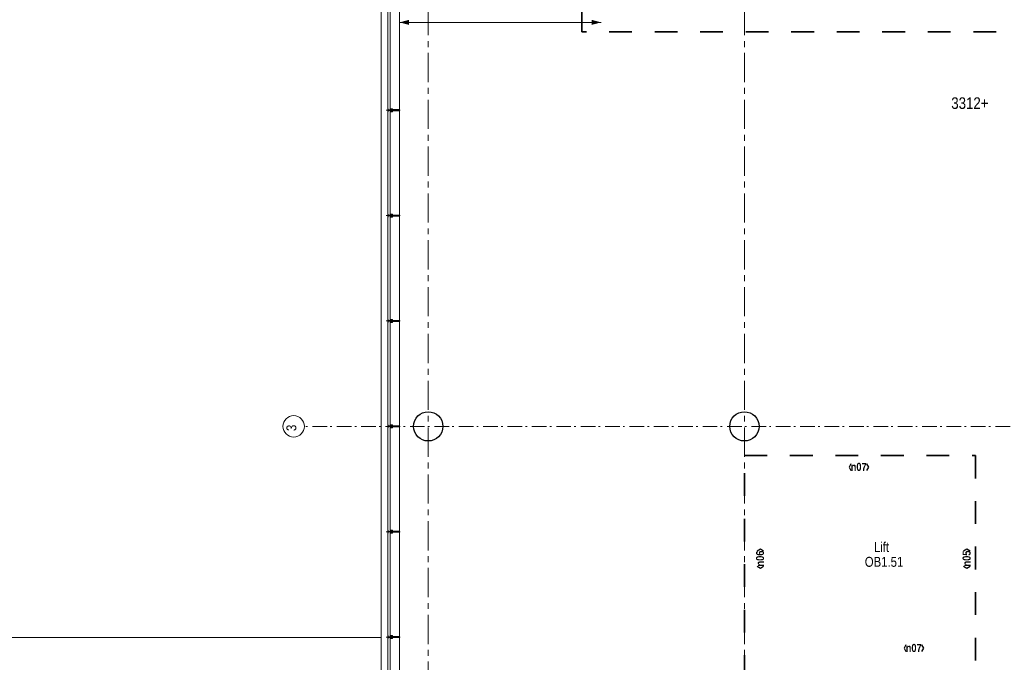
# Model space of a CAD drawing. Header units: millimetres. Extents: x 274611 to 749520, y 175257 to 298905.
# Tile 168 of 251: x 710572 to 727392, y 203878 to 214855. Entities that reach past the tile are written whole.
import ezdxf
from ezdxf.enums import TextEntityAlignment as Align

# ---------------------------------------------------------------- set-up
doc = ezdxf.new("R2010")
doc.units = ezdxf.units.MM
doc.header["$LTSCALE"] = 400
for name, pattern in [('CENTER', [2, 1.25, -0.25, 0.25, -0.25]), ('STYLE_06', [1.041641, 0.625, -0.208282, 0.069427, -0.138931]), ('STYLE_15', [0.240945, 0.11811, -0.059055, 0.004724, -0.059055]), ('STYLE_16', [0.177165, 0.11811, -0.059055]), ('STYLE_22', [1.944444, 0.972222, -0.972222])]:
    doc.linetypes.add(name, pattern=pattern)
for name, color, linetype, lineweight in [('Buitenkozijnen', 140, 'Continuous', 15), ('Fragmentaanduiding', 1, 'STYLE_22', 35), ('Kozijnmerken', 43, 'Continuous', 9), ('mat-beton (ihwg)', 5, 'Continuous', 25), ('None', 7, 'Continuous', 9), ('Ruimtenummers', 5, 'Continuous', 25), ('Tekst', 140, 'Continuous', 15)]:
    doc.layers.add(name, color=color, linetype=linetype, lineweight=lineweight)
doc.layers.add('stramien', color=1, linetype='CENTER')
doc.styles.add('Arial Narrow', font='ARIALN.TTF', dxfattribs={"height": 222.25})
doc.styles.add('Arial Narrow (bold)', font='ARIALNB.TTF', dxfattribs={"height": 172.861111})

# ---------------------------------------------------------------- blocks, each defined once
blk = doc.blocks.new('Kolom O 500')
at = {"layer": 'mat-beton (ihwg)', "lineweight": 25}
blk.add_circle((0, 0), 250, dxfattribs=at)
blk = doc.blocks.new('Kozijnmerk 50')
at = {"layer": 'Kozijnmerken', "color": 92, "linetype": 'Continuous', "lineweight": 25}
for points in [[(-132, 51), (-165, -6), (-132, -62)], [(132, 51), (165, -6), (132, -62)]]:
    blk.add_lwpolyline(points, dxfattribs=at)
at = {"layer": 'None', "color": 43, "style": 'Arial Narrow (bold)'}
blk.add_attdef('merk', text='', height=138, dxfattribs=at).set_placement((0, 0), align=Align.MIDDLE_CENTER)
blk = doc.blocks.new('*U96')
at = {"layer": 'None', "color": 8, "lineweight": 5, "flags": 128}
for points in [[(-5, -154), (-5, -154, 0.414214), (-5, -155), (-5, -173), (-5, -173, 0.414214), (-5, -173), (-4, -173), (-4, -173, 0.414214), (-3, -173), (-3, -173, 0.414214), (-4, -172), (-4, -172), (-4, -169), (-4, -169, -0.414214), (-4, -168), (-3, -168), (-3, -168, 0.221695), (-2, -168), (-1, -167), (-1, -167, -0.466308), (1, -167), (2, -168), (2, -168, 0.221695), (3, -168), (4, -168), (4, -168, -0.414214), (5, -169), (5, -172), (4, -172), (4, -172, 0.414214), (4, -173), (4, -173, 0.414214), (4, -173), (5, -173), (5, -173, 0.414214), (6, -173), (6, -155), (6, -155, 0.414214), (5, -154), (5, -154), (5, -155), (5, -155, -0.414214), (4, -155), (4, -155), (4, -155, -0.414214), (3, -155), (3, -151), (3, -151, -0.414214), (4, -150), (4, -150), (4, -150, -0.414214), (5, -150), (5, -151), (5, -151), (5, -151, 0.414214), (6, -150), (6, -138), (6, -138, 0.351868), (5, -137), (5, -137, 0.351868), (5, -137), (4, -139), (4, -139, 0.314902), (4, -139), (4, -140), (4, -140, -0.198912), (5, -140), (5, -140), (5, -140, -0.198912), (4, -140), (4, -141), (4, -141, 0.414214), (4, -141), (4, -141), (4, -141, -0.198912), (5, -141), (5, -142), (5, -142, -0.198912), (4, -142), (4, -142), (4, -142, 0.414214), (4, -142), (4, -143), (4, -143, -0.198912), (5, -143), (5, -143), (5, -143, -0.087489), (5, -143), (4, -144), (4, -149), (4, -149, -0.414214), (4, -149), (-4, -149), (-4, -149, -0.414214), (-4, -149), (-4, -144), (-4, -143), (-4, -143, -0.087489), (-4, -143), (-4, -143), (-4, -143, -0.198912), (-4, -143), (-4, -142), (-4, -142, 0.414214), (-4, -142), (-4, -142), (-4, -142, -0.198912), (-4, -142), (-4, -141), (-4, -141, -0.198912), (-4, -141), (-4, -141), (-4, -141, 0.414214), (-4, -141), (-4, -140), (-4, -140, -0.198912), (-4, -140), (-4, -140), (-4, -140, -0.198912), (-4, -140), (-4, -139), (-4, -139, 0.314902), (-4, -139), (-5, -137), (-5, -137, 0.351868), (-5, -137), (-5, -137, 0.351868), (-5, -138), (-5, -150), (-5, -150, 0.414214), (-5, -151), (-5, -151), (-5, -150), (-5, -150, -0.414214), (-4, -150), (-4, -150), (-4, -150, -0.414214), (-3, -151), (-3, -155), (-3, -155, -0.414214), (-4, -155), (-4, -155), (-4, -155, -0.414214), (-5, -155), (-5, -154)], [(-4, -162, -0.414214), (-4, -161), (-3, -161), (-3, -161, 0.414214), (-2, -161), (-2, -160), (-2, -160, 0.414214), (-3, -160), (-4, -160), (-4, -160, -0.414214), (-4, -160), (-4, -157), (-4, -157, -0.414214), (-4, -156), (4, -156), (4, -156, -0.414214), (5, -157), (5, -160), (5, -160, -0.414214), (4, -160), (3, -160), (3, -160, 0.414214), (3, -160), (3, -161), (3, -161, 0.414214), (3, -161), (4, -161), (4, -161, -0.414214), (5, -162), (5, -167), (5, -167, -0.414214), (4, -167), (3, -167), (3, -167, -0.221695), (3, -167), (2, -166), (2, -166, 0.466308), (-2, -166), (-3, -167), (-3, -167, -0.221695), (-3, -167), (-4, -167), (-4, -167, -0.414214), (-4, -167), (-4, -162)], [(-2, -150, 0.414214), (-2, -150), (-2, -155), (-2, -155, 0.414214), (-2, -155), (2, -155), (2, -155, 0.414214), (2, -155), (2, -150), (2, -150, 0.414214), (2, -150), (-2, -150)]]:
    blk.add_lwpolyline(points, format="xyb", close=True, dxfattribs=at)
blk = doc.blocks.new('*U97')
at = {"layer": 'None', "color": 8, "lineweight": 5, "flags": 128}
for points in [[(-13, -183), (-13, -182), (-14, -181), (-14, -181, 0.36397), (-15, -181), (-15, -181), (-15, -182), (-15, -182, -0.36397), (-16, -182), (-16, -182), (-16, -181), (-16, -181, 0.36397), (-17, -181), (-17, -181), (-17, -182), (-17, -182, -0.36397), (-18, -182), (-18, -182), (-18, -181), (-18, -181, 0.36397), (-18, -181), (-18, -181), (-19, -182), (-19, -182, -0.36397), (-19, -182), (-19, -182), (-20, -181), (-20, -181, 0.36397), (-20, -181), (-20, -181), (-21, -182), (-21, -182, -0.36397), (-21, -182), (-21, -182), (-22, -181), (-22, -181, 0.36397), (-22, -181), (-22, -181), (-22, -181), (-23, -181), (-23, -181), (-23, -181, 0.36397), (-24, -181), (-24, -181), (-24, -181), (-24, -181), (-24, -181, -0.267949), (-25, -181), (-25, -181), (-25, -181), (-25, -181, 0.339454), (-25, -181), (-25, -181, 0.339454), (-25, -181), (-25, -181), (-25, -184), (-25, -184, 0.414214), (-25, -185), (-25, -185), (-24, -185), (-24, -185, 0.414214), (-24, -184), (-24, -184), (-24, -183), (-24, -183, 0.236068), (-24, -182), (-24, -182), (-24, -182, -0.548276), (-24, -182), (-24, -182, -0.548276), (-24, -182), (-24, -182), (-24, -182, 0.250388), (-24, -182), (-24, -182), (-23, -182), (-23, -182, -0.414214), (-22, -183), (-22, -183), (-22, -183), (-22, -183, 0.414214), (-22, -184), (-22, -184), (-22, -184), (-22, -184, 0.131652), (-22, -184), (-22, -184), (-20, -183), (-13, -183)], [(-6, -181), (-6, -181, -0.388879), (-9, -183), (-9, -183), (-20, -183), (-22, -184), (-23, -184), (-23, -183), (-24, -183), (-24, -185), (24, -185), (24, -183), (23, -183), (23, -184), (22, -184), (20, -183), (9, -183), (9, -183, -0.388879), (6, -181), (6, -181), (5, -173), (3, -173), (3, -171), (-2, -171), (-2, -173), (-5, -173), (-6, -181)], [(14, -183), (14, -182), (15, -181), (15, -181, -0.36397), (15, -181), (15, -181), (15, -182), (15, -182, 0.36397), (16, -182), (16, -182), (16, -181), (16, -181, -0.36397), (17, -181), (17, -181), (17, -182), (17, -182, 0.36397), (18, -182), (18, -182), (18, -181), (18, -181, -0.36397), (19, -181), (19, -181), (19, -182), (19, -182, 0.36397), (19, -182), (19, -182), (20, -181), (20, -181, -0.36397), (20, -181), (20, -181), (21, -182), (21, -182, 0.36397), (21, -182), (21, -182), (22, -181), (22, -181, -0.36397), (22, -181), (22, -181), (22, -181), (23, -181), (24, -181), (24, -181, -0.36397), (24, -181), (24, -181), (24, -181), (25, -181), (25, -181, 0.267949), (25, -181), (25, -181), (25, -181), (25, -181, -0.339454), (25, -181), (25, -181, -0.339454), (26, -181), (26, -181), (26, -184), (26, -184, -0.414214), (25, -185), (25, -185), (24, -185), (24, -185, -0.414214), (24, -184), (24, -184), (24, -183), (24, -183, -0.236068), (24, -182), (24, -182), (24, -182, 0.548276), (24, -182), (24, -182, 0.548276), (24, -182), (24, -182), (24, -182, -0.250388), (24, -182), (24, -182), (23, -182), (23, -182, 0.414214), (23, -183), (23, -183), (23, -183), (23, -183, -0.414214), (22, -184), (22, -184), (22, -184), (22, -184, -0.131652), (22, -184), (22, -184), (21, -183), (14, -183)]]:
    blk.add_lwpolyline(points, format="xyb", close=True, dxfattribs=at)
blk = doc.blocks.new('verticale stijl 150x50 UV')
at = {"layer": 'None', "color": 8, "linetype": 'STYLE_15', "lineweight": 5}
blk.add_line((0, -216), (0, 35), dxfattribs=at)
at = {"layer": 'None', "color": 8, "lineweight": 5}
for p, q in [((-26, -143), (-26, -143)), ((-26, -144), (-26, -144)), ((-25, -133), (-25, -133)), ((-25, -134), (-25, -134)), ((-25, -135), (-25, -135)), ((-25, -136), (-25, -136)), ((-25, -137), (-25, -137)), ((-25, -137), (-25, -137)), ((-25, -138), (-25, -138)), ((-25, -139), (-25, -139)), ((-25, -140), (-25, -140)), ((-25, -141), (-25, -141)), ((-25, -142), (-25, -142)), ((-25, -142), (-25, -142)), ((-25, -143), (-25, -143)), ((-25, -145), (-25, -145)), ((-24, -133), (-24, -133)), ((-24, -134), (-24, -134)), ((-24, -135), (-24, -135)), ((-24, -135), (-24, -135)), ((-24, -136), (-24, -136)), ((-24, -137), (-24, -137)), ((-24, -138), (-24, -138)), ((-24, -139), (-24, -139)), ((-24, -139), (-24, -139)), ((-24, -140), (-24, -140)), ((-24, -141), (-24, -141)), ((-24, -142), (-24, -142)), ((-24, -143), (-24, -143)), ((-24, -144), (-24, -144)), ((-23, -133), (-23, -133)), ((-23, -134), (-23, -134)), ((-23, -135), (-23, -135)), ((-23, -136), (-23, -136)), ((-23, -137), (-23, -137)), ((-23, -137), (-23, -137)), ((-23, -138), (-23, -138)), ((-23, -139), (-23, -139)), ((-23, -140), (-23, -140)), ((-23, -141), (-23, -141)), ((-23, -142), (-23, -142)), ((-23, -145), (-23, -145)), ((-22, -127), (-22, -127)), ((-22, -128), (-22, -128)), ((-22, -129), (-22, -129)), ((-22, -129), (-22, -129)), ((-22, -130), (-22, -130)), ((-22, -131), (-22, -131)), ((-22, -132), (-22, -132)), ((-22, -133), (-22, -133)), ((-22, -133), (-22, -133)), ((-22, -133), (-22, -133)), ((-22, -134), (-22, -134)), ((-22, -134), (-22, -134)), ((-22, -135), (-22, -135)), ((-22, -135), (-22, -135)), ((-22, -140), (-22, -140)), ((-22, -140), (-22, -140)), ((-22, -141), (-22, -141)), ((-22, -141), (-22, -141)), ((-22, -142), (-22, -142)), ((-22, -144), (-22, -144)), ((-22, -145), (-22, -145)), ((-21, -126), (-21, -126)), ((-21, -129), (-21, -129)), ((-21, -130), (-21, -130)), ((-21, -131), (-21, -131)), ((-21, -131), (-21, -131)), ((-21, -132), (-21, -132)), ((-21, -133), (-21, -133)), ((-21, -134), (-21, -134)), ((-21, -135), (-21, -135)), ((-21, -135), (-21, -135)), ((-21, -136), (-21, -136)), ((-21, -137), (-21, -137)), ((-21, -138), (-21, -138)), ((-21, -139), (-21, -139)), ((-21, -139), (-21, -139)), ((-21, -140), (-21, -140)), ((-21, -141), (-21, -141)), ((-21, -144), (-21, -144)), ((-20, -126), (-20, -126)), ((-20, -130), (-20, -130)), ((-20, -131), (-20, -131)), ((-20, -132), (-20, -132)), ((-20, -133), (-20, -133)), ((-20, -133), (-20, -133)), ((-20, -134), (-20, -134)), ((-20, -135), (-20, -135)), ((-20, -136), (-20, -136)), ((-20, -137), (-20, -137)), ((-20, -137), (-20, -137)), ((-20, -138), (-20, -138)), ((-20, -139), (-20, -139)), ((-20, -140), (-20, -140)), ((-20, -141), (-20, -141)), ((-20, -142), (-20, -142)), ((-20, -142), (-20, -142)), ((-20, -143), (-20, -143)), ((-20, -144), (-20, -144)), ((-19, -126), (-19, -126)), ((-19, -127), (-19, -127)), ((-19, -129), (-19, -129)), ((-19, -130), (-19, -130)), ((-19, -131), (-19, -131)), ((-19, -131), (-19, -131)), ((-19, -132), (-19, -132)), ((-19, -133), (-19, -133)), ((-19, -134), (-19, -134)), ((-19, -135), (-19, -135)), ((-19, -140), (-19, -140)), ((-19, -141), (-19, -141)), ((-19, -142), (-19, -142)), ((-18, -128), (-18, -128)), ((-18, -129), (-18, -129)), ((-18, -129), (-18, -129)), ((-18, -133), (-18, -133)), ((-18, -134), (-18, -134)), ((-18, -135), (-18, -135)), ((-18, -140), (-18, -140)), ((-18, -141), (-18, -141)), ((-18, -142), (-18, -142)), ((-18, -142), (-18, -142)), ((-17, -133), (-17, -133)), ((-17, -133), (-17, -133)), ((-17, -134), (-17, -134)), ((-17, -134), (-17, -134)), ((-17, -135), (-17, -135)), ((-17, -135), (-17, -135)), ((-17, -135), (-17, -135)), ((-17, -136), (-17, -136)), ((-17, -136), (-17, -136)), ((-17, -137), (-17, -137)), ((-17, -137), (-17, -137)), ((-17, -137), (-17, -137)), ((-17, -138), (-17, -138)), ((-17, -138), (-17, -138)), ((-17, -139), (-17, -139)), ((-17, -139), (-17, -139)), ((-17, -139), (-17, -139)), ((-17, -140), (-17, -140)), ((-17, -140), (-17, -140)), ((-17, -141), (-17, -141)), ((-17, -141), (-17, -141)), ((-17, -142), (-17, -142)), ((-17, -142), (-17, -142)), ((-17, -142), (-17, -142)), ((-17, -143), (-17, -143)), ((-17, -143), (-17, -143)), ((-16, -141), (-16, -141)), ((-16, -142), (-16, -142)), ((-16, -143), (-16, -143)), ((-16, -144), (-16, -144)), ((-15, -142), (-15, -142)), ((-15, -143), (-15, -143)), ((-15, -144), (-15, -144)), ((-15, -145), (-15, -145)), ((-14, -142), (-14, -142)), ((-14, -143), (-14, -143)), ((-14, -144), (-14, -144)), ((-14, -144), (-14, -144)), ((-13, -143), (-13, -143)), ((-13, -144), (-13, -144))]:
    blk.add_line(p, q, dxfattribs=at)
at = {"layer": 'None', "color": 8, "linetype": 'STYLE_16', "lineweight": 5}
for p, q in [((-2, -155), (0, -154)), ((-2, -157), (-2, -155)), ((-1, -157), (-1, -155)), ((-1, -157), (-1, -155)), ((2, -155), (0, -154)), ((1, -157), (1, -155)), ((2, -157), (2, -155)), ((2, -157), (2, -155))]:
    blk.add_line(p, q, dxfattribs=at)
at = {"layer": 'None', "color": 8, "linetype": 'Continuous', "lineweight": 5, "flags": 128}
for points in [[(-10, 15), (10, 15), (10, -105), (25, -105), (25, -117), (-25, -117), (-25, -105), (-10, -105)], [(-8, 13), (-8, -105), (8, -105), (8, 13)], [(8, -107), (-8, -107), (-23, -107), (-23, -115), (23, -115), (23, -107)]]:
    blk.add_lwpolyline(points, close=True, dxfattribs=at)
at = {"layer": 'None', "color": 8, "lineweight": 5, "flags": 128}
for points in [[(-15, -145), (-15, -145, 0.390793), (-13, -144), (-13, -144, 0.390793), (-14, -142), (-14, -142, -0.352623), (-16, -140), (-16, -133), (-16, -133, 0.414214), (-16, -133), (-18, -133), (-18, -133), (-18, -133, -0.520293), (-18, -133), (-18, -130), (-18, -130), (-18, -128), (-18, -128, -0.577863), (-18, -128), (-18, -128), (-18, -128, 0.366605), (-18, -127), (-18, -127, 0.366605), (-18, -127), (-18, -127, -0.130834), (-19, -126), (-19, -126, 0.439074), (-21, -126), (-21, -126, -0.133252), (-22, -127), (-22, -127, 0.366605), (-22, -127), (-22, -127, 0.366605), (-22, -128), (-22, -128), (-22, -128, -0.577455), (-22, -128), (-22, -130), (-22, -130), (-22, -133), (-22, -133, -0.52048), (-22, -133), (-22, -133), (-25, -133), (-25, -133, 0.414214), (-25, -133), (-25, -141), (-25, -141, -0.255976), (-26, -143), (-26, -143, 0.749676), (-25, -145), (-21, -145), (-21, -145, 0.414214), (-19, -143), (-19, -143, -0.402808), (-19, -142), (-19, -142, -0.402808), (-18, -143), (-18, -143, 0.233259), (-18, -143), (-15, -144), (-15, -144, -0.419014), (-15, -144), (-15, -144, -0.419014), (-15, -144), (-16, -144), (-16, -144, 0.414214), (-16, -144), (-16, -144, 0.414214), (-16, -145)], [(-23, -142), (-23, -142, 0.418874), (-24, -142), (-24, -142, -0.396568), (-25, -143), (-25, -143, 0.437017), (-26, -144), (-26, -144, 0.437017), (-25, -144), (-22, -144), (-22, -144, 0.263556), (-20, -143), (-20, -143, 0.552342), (-21, -142)], [(25, -133), (25, -117), (23, -117), (-23, -117), (-25, -117), (-25, -133), (-22, -133), (-22, -128), (-23, -128), (-23, -127), (-22, -127), (-22, -125), (-22, -124), (-22, -120), (-22, -120, -0.414214), (-20, -119), (-20, -119), (-20, -119, -0.414214), (-18, -120), (-18, -124), (-18, -125), (-18, -127), (-18, -127), (-18, -128), (-18, -128), (-18, -133), (-16, -133), (-16, -120), (-16, -120, -0.414214), (-15, -119), (-15, -119), (-7, -119), (-7, -119, -0.414214), (-5, -120), (-5, -137), (-4, -137), (-4, -140), (-4, -140), (-4, -140), (-4, -141), (-4, -141), (-4, -142), (-4, -142), (-4, -143), (-4, -144), (-4, -149), (-2, -149), (-2, -138), (-2, -138, -0.414214), (0, -136), (0, -136), (0, -136, -0.414214), (2, -138), (2, -149), (4, -149), (4, -144), (4, -143), (4, -142), (4, -142), (4, -141), (4, -141), (4, -140), (4, -140), (4, -140), (4, -137), (5, -137), (5, -120), (5, -120, -0.414214), (7, -119), (7, -119), (15, -119), (15, -119, -0.414214), (16, -120), (16, -133), (18, -133), (18, -128), (18, -128), (18, -127), (18, -127), (18, -125), (18, -124), (18, -120), (18, -120, -0.414214), (20, -119), (20, -119), (20, -119, -0.414214), (22, -120), (22, -124), (22, -125), (22, -127), (23, -127), (23, -128), (22, -128), (22, -133)], [(-23, -136), (-23, -136, -0.414214), (-22, -135), (-22, -135, -0.414214), (-21, -136), (-21, -139), (-21, -139, -0.414214), (-22, -140), (-22, -140, -0.414214), (-23, -139)], [(-21, -128, -0.29188), (-21, -127), (-20, -127), (-20, -127, -0.344328), (-20, -127), (-19, -127), (-19, -127, -0.29188), (-19, -128), (-19, -130), (-19, -130, -0.348796), (-20, -130), (-20, -130, -0.348796), (-21, -130), (-21, -128)], [(-19, -140, -0.414214), (-20, -139), (-20, -136), (-20, -136, -0.414214), (-19, -135), (-19, -135, -0.414214), (-18, -136), (-18, -139), (-18, -139, -0.414214), (-19, -140)], [(0, -157), (0, -157, -0.163834), (-4, -156), (-4, -156), (-4, -156, -0.234469), (-5, -155), (-5, -155), (-5, -154), (5, -154), (5, -155), (5, -155, -0.234469), (4, -156), (4, -156), (4, -156, -0.163834), (0, -157), (0, -157)], [(15, -145), (15, -145, -0.390793), (13, -144), (13, -144, -0.390793), (14, -142), (14, -142, 0.352623), (16, -140), (16, -133), (16, -133, -0.414214), (16, -133), (18, -133), (18, -133), (18, -133, 0.520293), (18, -133), (18, -130), (18, -130), (18, -128), (18, -128, 0.577863), (18, -128), (18, -128), (18, -128, -0.366605), (18, -127), (18, -127, -0.366605), (18, -127), (18, -127, 0.130834), (19, -126), (19, -126, -0.439074), (21, -126), (21, -126, 0.133252), (22, -127), (22, -127, -0.366605), (22, -127), (22, -127, -0.366605), (22, -128), (22, -128), (22, -128, 0.577455), (22, -128), (22, -130), (22, -130), (22, -133), (22, -133, 0.52048), (22, -133), (22, -133), (25, -133), (25, -133, -0.414214), (25, -133), (25, -141), (25, -141, 0.255976), (26, -143), (26, -143, -0.749676), (25, -145), (21, -145), (21, -145, -0.414214), (19, -143), (19, -143, 0.402808), (19, -142), (19, -142, 0.402808), (18, -143), (18, -143, -0.233259), (18, -143), (15, -144), (15, -144, 0.419014), (15, -144), (15, -144, 0.419014), (15, -144), (16, -144), (16, -144, -0.414214), (16, -144), (16, -144, -0.414214), (16, -145)], [(19, -140, 0.414214), (20, -139), (20, -136), (20, -136, 0.414214), (19, -135), (19, -135, 0.414214), (18, -136), (18, -139), (18, -139, 0.414214), (19, -140)], [(21, -128, 0.29188), (21, -127), (20, -127), (20, -127, 0.344328), (20, -127), (19, -127), (19, -127, 0.29188), (19, -128), (19, -130), (19, -130, 0.348796), (20, -130), (20, -130, 0.348796), (21, -130), (21, -128)], [(23, -142), (23, -142, -0.418874), (24, -142), (24, -142, 0.396568), (25, -143), (25, -143, -0.437017), (26, -144), (26, -144, -0.437017), (25, -144), (22, -144), (22, -144, -0.263556), (20, -143), (20, -143, -0.552342), (21, -142)], [(23, -136), (23, -136, 0.414214), (22, -135), (22, -135, 0.414214), (21, -136), (21, -139), (21, -139, 0.414214), (22, -140), (22, -140, 0.414214), (23, -139)]]:
    blk.add_lwpolyline(points, format="xyb", close=True, dxfattribs=at)
blk.add_lwpolyline([(4, -119), (4, -134), (-4, -134), (-4, -119)], close=True, dxfattribs=at)
at = {"layer": 'None', "color": 8, "linetype": 'STYLE_16', "lineweight": 5}
for centre, radius, start, end in [((-2, -158), 3.38, 79.3357, 100.6643), ((0, -163), 8.16, 82.9585, 97.0415), ((0, -160), 3.5, 73.4149, 106.5851), ((2, -158), 3.38, 79.3357, 100.6643)]:
    blk.add_arc(centre, radius, start, end, dxfattribs=at)
at = {"layer": 'None', "color": 7}
for name in ['*U96', '*U97']:
    blk.add_blockref(name, (0, 0), dxfattribs=at)
blk = doc.blocks.new('*U2699')
at = {"layer": 'None', "color": 43, "linetype": 'Continuous', "lineweight": 9}
blk.add_circle((28347, -20110), 183, dxfattribs=at)
at = {"layer": 'None', "color": 43, "insert": (28223, -20190), "char_height": 169, "width": 160.91, "attachment_point": 1, "rotation": 90, "style": 'Arial Narrow'}
blk.add_mtext('3', dxfattribs=at)

msp = doc.modelspace()

# ---------------------------------------------------------------- linework, layer by layer
at = {"layer": 'Buitenkozijnen', "color": 43, "linetype": 'Continuous', "lineweight": 9}
for p, q in [((716746.01791, 200713.25388), (716746.01791, 222870.17001)), ((717061.28989, 200733.54408), (717061.28989, 222945.5212)), ((716736.01789, 204304.23427), (707826.28989, 204304.23427))]:
    msp.add_line(p, q, dxfattribs=at)
at = {"layer": 'Buitenkozijnen', "color": 140, "linetype": 'Continuous', "lineweight": 15}
for p, q in [((716861.28989, 222928.34408), (716861.28989, 200721.99051)), ((716901.28989, 222928.34408), (716901.28989, 200721.99051))]:
    msp.add_line(p, q, dxfattribs=at)
at = {"layer": 'Fragmentaanduiding', "lineweight": 35}
for points in [[(720172.28989, 218796.93852), (734252.28989, 218796.93852), (734252.28989, 214646.93852), (720172.28989, 214646.93852)], [(722951.28989, 207408.74408), (726902.28989, 207408.74408), (726902.28989, 203608.74408), (722951.28989, 203608.74408)]]:
    msp.add_lwpolyline(points, close=True, dxfattribs=at)
at = {"layer": 'None', "color": 8, "lineweight": 5}
msp.add_line((720503.29024, 214809.62842), (717061.28989, 214809.62842), dxfattribs=at)
at = {"layer": 'None', "color": 43, "linetype": 'STYLE_06', "lineweight": 9}
msp.add_line((749155.23053, 207908.74408), (715435.32989, 207908.74408), dxfattribs=at)
at = {"layer": 'None', "color": 8, "lineweight": 5}
for points in [[(717061.28989, 214809.62842), (717220.03989, 214852.16535), (717220.03989, 214767.09148)], [(720503.29024, 214809.62842), (720344.54024, 214767.09148), (720344.54024, 214852.16535)]]:
    msp.add_solid(points, dxfattribs=at)
at = {"layer": 'stramien', "lineweight": 0}
for p, q in [((717551.28989, 191388.74408), (717551.28989, 223634.37794)), ((722951.28989, 191388.74408), (722951.28989, 223634.37794))]:
    msp.add_line(p, q, dxfattribs=at)

# ---------------------------------------------------------------- block references
at = {"layer": 'Buitenkozijnen', "color": 7, "xscale": -1, "rotation": 270.0000000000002}
for p in [(717045.91389, 213308.73198), (717045.91389, 211508.73198), (717045.91389, 209708.73198), (717045.91389, 207908.73198), (717045.91389, 206108.73198), (717045.91389, 204308.73198)]:
    msp.add_blockref('verticale stijl 150x50 UV', p, dxfattribs=at)
at = {"layer": 'Buitenkozijnen', "color": 7}
for p in [(717551.28989, 207908.74408), (722951.28989, 207908.74408)]:
    msp.add_blockref('Kolom O 500', p, dxfattribs=at)
at = {"layer": 'Kozijnmerken', "color": 7}
for p in [(724903.98513, 207215.94059), (725843.98513, 204122.71577)]:
    msp.add_blockref('Kozijnmerk 50', p, dxfattribs=at).add_auto_attribs({'merk': 'n07'})
at = {"layer": 'Kozijnmerken', "color": 7, "rotation": 90}
for p, values in [((723218.50685, 205650.49753), {'merk': 'n06'}), ((726747.40127, 205650.49753), {'merk': 'n05'})]:
    msp.add_blockref('Kozijnmerk 50', p, dxfattribs=at).add_auto_attribs(values)
at = {"layer": 'None', "color": 7}
msp.add_blockref('*U2699', (686905.23053, 228018.74408), dxfattribs=at)

# ---------------------------------------------------------------- texts
at = {"layer": 'Ruimtenummers', "insert": (725008.26266, 205678.89148), "char_height": 169.333333, "attachment_point": 1, "style": 'Arial Narrow'}
msp.add_mtext('OB1.51', dxfattribs=at)
at = {"layer": 'Tekst', "color": 92, "insert": (726485.83434, 213528.74408), "char_height": 197.555556, "attachment_point": 1, "style": 'Arial Narrow'}
msp.add_mtext('3312+', dxfattribs=at)
at = {"layer": 'Tekst', "color": 140, "insert": (725163.99376, 205932.0037), "char_height": 169.333333, "attachment_point": 1, "style": 'Arial Narrow'}
msp.add_mtext('Lift\\P', dxfattribs=at)

doc.saveas('drawing.dxf')
